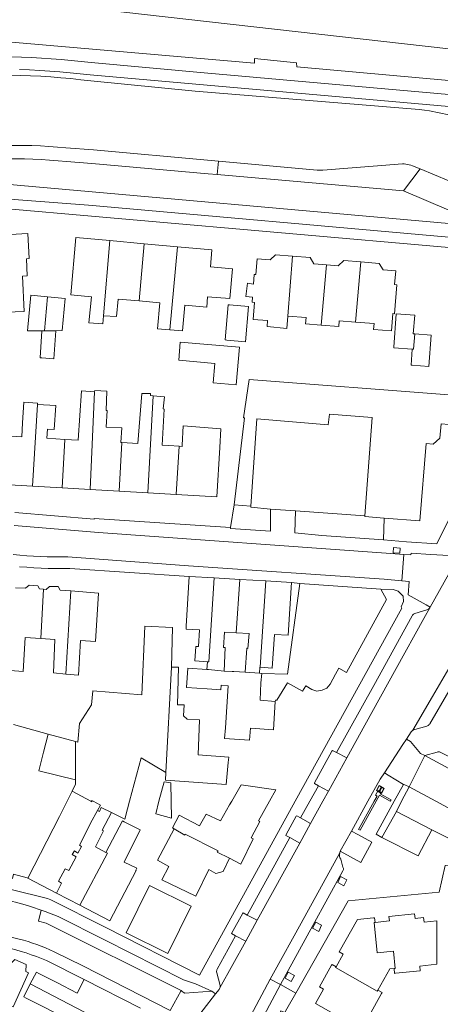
# Model space of a CAD drawing. Header units: metres. Extents: x 89888 to 94270, y 464165 to 468904.
# Tile 94 of 256: x 91797 to 91870, y 466004 to 466176. Entities that reach past the tile are written whole.
import ezdxf

# ---------------------------------------------------------------- set-up
doc = ezdxf.new("R2010")
doc.units = ezdxf.units.M
doc.layers.get('0').update_dxf_attribs({"linetype": 'CONTINUOUS'})
for name, color, linetype, lineweight in [('B_BEBOUWINGSGRENS_0', 251, 'CONTINUOUS', 13), ('B_TUSSENMUUR_0', 251, 'CONTINUOUS', 13), ('Q_HALTEPAAL_0', 251, 'CONTINUOUS', 13), ('T_MUUR_30CM_LIJN_0', 251, 'CONTINUOUS', 13), ('V_BLINDENGELEIDESTROOK_0', 251, 'CONTINUOUS', 13), ('V_WEGGRENS_0', 251, 'CONTINUOUS', 13)]:
    doc.layers.add(name, color=color, linetype=linetype, lineweight=lineweight)

# ---------------------------------------------------------------- blocks, each defined once
blk = doc.blocks.new('OGT_BLOK2_ACAD_1_FMEBLOCK19')
at = {"layer": 'B_TUSSENMUUR_0'}
blk.add_line((1.42, -0.88), (-1.83, 0.88), dxfattribs=at)
blk.add_lwpolyline([(1.83, -0.88), (1.62, -0.77), (1.61, -0.88)], dxfattribs=at)
blk = doc.blocks.new('OGT_BLOK2_ACAD_1_FMEBLOCK6')
at = {"layer": 'B_BEBOUWINGSGRENS_0'}
for points in [[(-18.69, -10.92), (-16.9, 4.22), (-17.09, 4.23), (-16.11, 10.92), (18.69, 8.26)], [(18.69, 3.08), (17.35, 3.16), (17.15, 0.71), (15.98, -0.34), (14.74, -0.27)]]:
    blk.add_lwpolyline(points, dxfattribs=at)
blk = doc.blocks.new('Q_HALTEPAAL')
for points in [[(-0.5, 0.5), (0.5, 0.5), (0.5, -0.5), (-0.5, -0.5)], [(-0.08, 0.33), (0.07, 0.33), (0.07, -0.33), (-0.08, -0.33)]]:
    blk.add_lwpolyline(points, close=True)
blk.add_lwpolyline([(-0.44, 0.46), (0.44, 0.46, -0.414214), (0.46, 0.44), (0.46, -0.44, -0.414214), (0.44, -0.46), (-0.44, -0.46, -0.414214), (-0.46, -0.44), (-0.46, 0.44), (-0.46, 0.44), (-0.46, 0.45), (-0.46, 0.45), (-0.46, 0.45), (-0.46, 0.45), (-0.46, 0.45), (-0.46, 0.45), (-0.46, 0.46), (-0.46, 0.46), (-0.46, 0.46), (-0.45, 0.46), (-0.45, 0.46), (-0.45, 0.46), (-0.45, 0.46), (-0.45, 0.46), (-0.45, 0.46), (-0.44, 0.46), (-0.44, 0.46)], format="xyb")
blk = doc.blocks.new('OGT_BLOK4_ACAD_1_FMEBLOCK10')
at = {"layer": 'B_BEBOUWINGSGRENS_0'}
for points in [[(1.88, 5.47), (1.49, 4.82), (-0.1, 2.07), (-2.6, 3.24), (-3.74, 1.21), (-7.32, 3.04), (-8.43, 0.84), (-8.18, 0.68)], [(1.48, -4.43), (3.46, -5.47), (5.61, -1.1), (5.26, -0.92), (6.78, 1.95), (6.55, 2.07), (8.43, 5.47)]]:
    blk.add_lwpolyline(points, dxfattribs=at)
blk = doc.blocks.new('OGT_BLOK4_ACAD_1_FMEBLOCK14')
at = {"layer": 'B_TUSSENMUUR_0'}
for points in [[(-0.65, 0.8), (-0.66, 0.7), (-0.83, 0.8)], [(0.34, -0.8), (0.83, 0.12), (-0.43, 0.8)]]:
    blk.add_lwpolyline(points, dxfattribs=at)

msp = doc.modelspace()

# ---------------------------------------------------------------- linework, layer by layer
at = {"layer": 'B_BEBOUWINGSGRENS_0'}
for p, q in [((91818.8, 466136.65), (91812.86, 466137.19)), ((91824.6, 466136.13), (91818.8, 466136.65)), ((91833.46, 466126.02), (91832.92, 466119.9)), ((91835.43, 466118.61), (91825.11, 466119.5)), ((91857.3, 466089.27), (91858.57, 466106.35)), ((91794.35, 466094.71), (91799.38, 466094.41)), ((91799.38, 466094.41), (91804.5, 466094.11)), ((91804.5, 466094.11), (91809.38, 466093.83)), ((91809.38, 466093.83), (91814.45, 466093.53)), ((91814.45, 466093.53), (91819.44, 466093.23)), ((91819.44, 466093.23), (91824.42, 466092.94)), ((91837.41, 466090.93), (91834.52, 466091.18)), ((91826.68, 466078.69), (91831, 466078.46)), ((91831, 466078.46), (91835.47, 466078.18)), ((91835.47, 466078.18), (91840, 466077.9)), ((91840, 466077.9), (91844.48, 466077.63)), ((91845.94, 466077.45), (91860.04, 466076.48)), ((91836.42, 466062.01), (91836.71, 466066.17)), ((91829.73, 466062.48), (91829.83, 466063.82)), ((91838.92, 466061.83), (91839.35, 466061.8)), ((91802.09, 466051.24), (91796.07, 466052.87)), ((91806.85, 466049.95), (91802.09, 466051.24)), ((91822.28, 466042.89), (91821.4, 466039.53)), ((91821.4, 466039.53), (91820.83, 466037.32)), ((91812.15, 466030.6), (91810.32, 466031.58)), ((91798.52, 466026.15), (91803.54, 466023.53)), ((91827.03, 466021.25), (91819.76, 466024.87)), ((91803.54, 466023.53), (91807.6, 466021.42)), ((91798.17, 466009.85), (91798.23, 466011.08))]:
    msp.add_line(p, q, dxfattribs=at)
for points in [[(91791.46, 466128.08), (91794.61, 466128.24), (91794.79, 466124.7), (91797.9, 466124.85), (91797.59, 466131.02), (91798.44, 466131.06), (91798.29, 466134.04), (91798.79, 466134.07), (91798.57, 466138.44), (91795.48, 466138.28), (91795.45, 466138.93), (91790.96, 466138.7)], [(91812.86, 466137.19), (91806.92, 466137.72), (91806.02, 466127.75), (91809.61, 466127.42), (91809.2, 466122.89), (91811.62, 466122.67), (91811.74, 466124.11)], [(91830.35, 466132.6), (91830.62, 466135.59), (91824.6, 466136.13)], [(91844.67, 466134.48), (91841.72, 466134.7), (91840.77, 466133.84), (91838.49, 466134.01), (91838.28, 466131.27), (91837.99, 466131.29), (91837.87, 466129.63), (91836.85, 466129.76), (91836.55, 466127.47), (91837.69, 466127.32), (91837.63, 466126.47), (91838.03, 466126.43), (91837.8, 466123.47), (91840.31, 466123.28), (91840.24, 466122.24), (91843.7, 466121.91), (91843.87, 466124.04)], [(91850.62, 466132.97), (91848.39, 466133.14), (91847.73, 466134.25), (91844.67, 466134.48)], [(91856.57, 466133.47), (91853.6, 466133.7), (91852.63, 466132.82), (91850.62, 466132.97)], [(91823.31, 466121.65), (91825.52, 466121.45), (91825.93, 466125.97), (91829.73, 466125.62), (91829.88, 466127.37), (91833.72, 466127.08), (91834.19, 466132.25), (91830.35, 466132.6)], [(91855.67, 466122.99), (91858.89, 466122.75), (91858.81, 466121.68), (91861.9, 466121.45), (91862.13, 466124.49), (91862.47, 466124.46), (91862.85, 466129.5), (91862.47, 466129.53), (91862.65, 466131.94), (91860.46, 466132.11), (91859.79, 466133.23), (91856.57, 466133.47)], [(91801.96, 466127.41), (91799.07, 466127.67), (91798.5, 466121.45), (91801, 466121.47)], [(91803.44, 466121.5), (91804.55, 466121.51), (91805.06, 466127.13), (91801.96, 466127.41)], [(91811.74, 466124.11), (91813.99, 466123.95), (91814.27, 466127.01), (91817.94, 466126.68)], [(91817.94, 466126.68), (91821.54, 466126.35), (91821.13, 466121.85), (91823.31, 466121.65)], [(91832.92, 466119.9), (91833.21, 466119.87), (91836.45, 466119.58), (91837, 466125.7), (91833.7, 466126), (91833.46, 466126.02)], [(91843.87, 466124.04), (91847.03, 466123.8), (91846.95, 466122.69), (91849.67, 466122.48)], [(91849.67, 466122.48), (91852.73, 466122.25), (91852.81, 466123.21), (91855.67, 466122.99)], [(91865.99, 466120.94), (91865.72, 466120.96), (91865.96, 466124.2), (91862.75, 466124.44), (91862.31, 466118.63), (91862.31, 466118.53), (91865.55, 466118.29)], [(91801, 466121.47), (91800.71, 466116.77), (91800.99, 466116.75), (91803.08, 466116.61), (91803.44, 466121.5)], [(91865.55, 466118.29), (91865.34, 466115.48), (91865.55, 466115.47), (91868.42, 466115.24), (91868.83, 466120.72), (91865.99, 466120.94)], [(91825.11, 466119.5), (91824.84, 466116.35), (91831.15, 466115.81), (91830.85, 466112.41), (91834.87, 466112.06), (91835.43, 466118.61)], [(91810.16, 466110.86), (91807.92, 466111.01), (91807.33, 466102.43), (91804.99, 466102.57)], [(91812.17, 466104.71), (91812.34, 466107.6), (91812.2, 466107.61), (91812.33, 466110.96), (91810.19, 466111.09), (91810.16, 466110.86)], [(91820.38, 466110.18), (91819.91, 466110.23), (91819.93, 466110.53), (91818.42, 466110.57), (91817.69, 466101.85), (91814.95, 466102.01)], [(91824.9, 466101.36), (91823.12, 466101.48), (91821.95, 466101.54), (91822.32, 466107.84), (91822.15, 466107.86), (91822.36, 466109.99), (91820.38, 466110.18)], [(91800.23, 466108.66), (91800.23, 466108.76), (91800.24, 466108.9), (91797.85, 466109.05), (91797.62, 466105.46), (91797.48, 466103.01), (91794.87, 466103.16)], [(91804.99, 466102.57), (91801.88, 466102.75), (91801.98, 466104.34), (91803.12, 466104.27), (91803.4, 466108.46), (91800.23, 466108.66)], [(91858.57, 466106.35), (91851.1, 466106.93), (91850.9, 466105.1), (91838.44, 466106.13), (91837.41, 466090.93)], [(91814.95, 466102.01), (91814.76, 466102.02), (91814.94, 466104.56), (91812.17, 466104.71)], [(91832, 466101.16), (91832.16, 466104.43), (91825.63, 466104.95), (91825.43, 466101.55), (91825.41, 466101.33), (91824.9, 466101.36)], [(91824.42, 466092.94), (91831.49, 466092.53), (91832, 466101.16)], [(91867.94, 466101.82), (91866.87, 466088.38), (91860.66, 466088.86)], [(91860.66, 466088.86), (91857.29, 466089.12), (91857.3, 466089.27)], [(91829.83, 466063.82), (91827.64, 466063.97), (91827.82, 466066.49), (91828.27, 466066.46), (91828.45, 466069.36), (91826.11, 466069.51), (91826.14, 466070), (91826.68, 466078.69)], [(91801.27, 466076.48), (91800.57, 466076.54), (91800.26, 466077.08), (91798.76, 466077.15), (91798.13, 466076.62), (91796.42, 466076.72)], [(91806.04, 466076.17), (91804.2, 466076.31), (91803.82, 466076.92), (91802.32, 466076.92), (91801.76, 466076.44), (91801.27, 466076.48)], [(91844.48, 466077.63), (91843.92, 466068.48), (91841.53, 466068.57), (91841.1, 466062.73), (91839.03, 466062.86)], [(91839.35, 466061.8), (91843.77, 466061.65), (91845.94, 466077.45)], [(91805.14, 466061.69), (91807.36, 466061.5), (91807.74, 466067.51), (91810.36, 466067.34), (91810.88, 466075.8), (91806.04, 466076.17)], [(91860.04, 466076.48), (91861.07, 466074.67), (91854.1, 466061.97), (91852.74, 466062.71), (91852.17, 466061.64), (91851.71, 466060.79), (91851.24, 466059.95), (91850.63, 466059.25), (91849.84, 466058.85), (91848.92, 466058.73), (91848.06, 466059), (91847.01, 466059.62), (91846.43, 466058.7), (91843.8, 466060.16), (91841.92, 466057.16), (91841.68, 466057.15), (91841.66, 466056.93)], [(91823.57, 466062.91), (91823.76, 466069.77), (91818.96, 466070.01), (91818.43, 466058.08), (91809.88, 466058.75), (91809.63, 466056.31), (91807.52, 466053.09), (91807.27, 466049.83), (91806.85, 466049.95)], [(91834.87, 466068.87), (91832.81, 466069), (91832.64, 466066.31), (91832.92, 466066.29), (91832.74, 466062.21)], [(91836.71, 466066.17), (91836.87, 466066.16), (91837.14, 466068.73), (91834.87, 466068.87)], [(91795.49, 466062.3), (91797.73, 466062.11), (91798.06, 466068.03), (91800.8, 466067.87)], [(91800.8, 466067.87), (91803.27, 466067.72), (91803.02, 466061.88), (91805.14, 466061.69)], [(91822.62, 466044.54), (91822.52, 466043.2), (91833.11, 466042.42), (91833.48, 466046.26), (91833.57, 466047.18), (91828.24, 466047.61), (91828.48, 466053.7), (91826.29, 466053.8), (91825.67, 466054.39), (91825.76, 466056.3), (91824.65, 466056.35), (91824.81, 466062.86), (91823.57, 466062.91)], [(91841.66, 466056.93), (91841.33, 466051.97), (91837.35, 466052.24), (91837.18, 466050.15), (91832.84, 466050.48), (91832.98, 466052.34), (91833.48, 466059.66), (91832.21, 466059.76), (91832.15, 466058.93), (91829.8, 466059.1), (91826.18, 466059.36), (91826.42, 466062.72), (91829.73, 466062.48)], [(91832.74, 466062.21), (91834.16, 466062.13), (91834.44, 466062.12), (91836.42, 466062.01)], [(91839.03, 466062.86), (91838.98, 466062.86), (91838.92, 466061.83)], [(91816.27, 466039.53), (91818.27, 466047.11), (91822.62, 466044.54)], [(91823.51, 466039.53), (91823.46, 466042.72), (91822.28, 466042.89)], [(91840.64, 466039.53), (91841.75, 466041.54), (91835.73, 466042.36), (91834.08, 466039.53)], [(91813.13, 466037.54), (91815.46, 466036.39), (91815.93, 466038.22), (91816.27, 466039.53)], [(91820.83, 466037.32), (91823.56, 466036.56), (91823.51, 466039.53)], [(91810.32, 466031.58), (91811.75, 466034.35), (91811.49, 466034.51), (91813.13, 466037.54)], [(91817.34, 466027.52), (91817.51, 466027.84), (91815.31, 466028.92), (91818.1, 466034.54), (91815.34, 466035.95), (91815.04, 466036.1), (91812.15, 466030.6)], [(91824.02, 466034.73), (91821.16, 466029.27), (91823.09, 466028.18), (91821.92, 466025.86), (91827.82, 466022.99), (91830.07, 466027.65), (91831.32, 466026.96), (91832.59, 466027.29), (91833.68, 466029.62)], [(91789.84, 466027.6), (91795.85, 466026.07), (91796.05, 466026.81), (91798.42, 466026.2), (91798.52, 466026.15)], [(91807.6, 466021.42), (91812.83, 466018.7), (91817.42, 466027.47), (91817.34, 466027.52)], [(91819.76, 466024.87), (91815.65, 466016.62), (91822.92, 466013), (91827.03, 466021.25)], [(91859.06, 466018.43), (91858.98, 466019.23), (91858.8, 466019.21), (91856, 466018.93), (91852.8, 466013.27), (91853.49, 466012.87), (91852.26, 466010.7)], [(91862.37, 466010.39), (91862.46, 466009.54), (91862.64, 466009.55), (91866.94, 466010.01), (91866.85, 466010.8), (91869.84, 466011.12), (91869.84, 466018.7), (91867.6, 466018.48), (91867.52, 466019.26), (91866.03, 466019.11), (91865.95, 466019.91), (91861.47, 466019.47), (91861.55, 466018.67), (91859.06, 466018.43)], [(91798.23, 466011.08), (91796.27, 466011.97), (91795.39, 466011.11), (91791.78, 466012.76), (91790.09, 466009.04), (91790.46, 466008.87), (91787.95, 466003.37), (91790.46, 466002.23), (91791.3, 466004.07), (91792.35, 466003.59), (91792.87, 466004.72), (91795.46, 466003.54), (91795.62, 466003.88), (91795.98, 466003.72), (91798.67, 466009.62), (91798.17, 466009.85)], [(91852.26, 466010.7), (91851.57, 466011.09), (91851.49, 466010.95), (91849.37, 466007.19), (91850.06, 466006.79), (91848.66, 466004.31), (91855.98, 466000.18), (91857.38, 466002.66), (91858.07, 466002.27), (91860.2, 466006.03), (91860.29, 466006.19), (91859.54, 466006.61)], [(91859.54, 466006.61), (91861.63, 466010.31), (91862.37, 466010.39)], [(91798.96, 466007.69), (91800.03, 466009.77), (91800.46, 466009.54), (91803.6, 466007.93), (91807.15, 466006.11), (91808.35, 466008.45)], [(91808.35, 466008.45), (91808.37, 466008.5), (91818.18, 466003.47)], [(91815.88, 465998.89), (91815.16, 465997.5), (91815.72, 465996.46), (91815.11, 465995.27), (91813.89, 465994.97), (91813.66, 465994.53), (91803.75, 465999.62), (91803.94, 466000), (91804.88, 466001.83), (91801.38, 466003.63), (91798.26, 466005.23), (91797.82, 466005.46), (91798.96, 466007.69)]]:
    msp.add_lwpolyline(points, dxfattribs=at)
at = {"layer": 'B_TUSSENMUUR_0'}
for p, q in [((91812.86, 466137.19), (91811.74, 466124.11)), ((91818.8, 466136.65), (91817.94, 466126.68)), ((91824.6, 466136.13), (91823.31, 466121.65)), ((91844.67, 466134.48), (91843.87, 466124.04)), ((91850.62, 466132.97), (91849.67, 466122.48)), ((91856.57, 466133.47), (91855.67, 466122.99)), ((91801.42, 466121.48), (91801.96, 466127.41)), ((91803.44, 466121.5), (91801.42, 466121.48)), ((91801.42, 466121.48), (91801, 466121.47)), ((91809.38, 466093.83), (91810.16, 466110.86)), ((91819.44, 466093.23), (91820.38, 466110.18)), ((91800.23, 466108.66), (91799.38, 466094.41)), ((91804.5, 466094.11), (91804.99, 466102.57)), ((91814.45, 466093.53), (91814.95, 466102.01)), ((91824.42, 466092.94), (91824.9, 466101.36)), ((91835.47, 466078.18), (91834.87, 466068.87)), ((91840, 466077.9), (91839.03, 466062.86)), ((91801.27, 466076.48), (91800.8, 466067.87)), ((91806.04, 466076.17), (91805.14, 466061.69)), ((91823.57, 466062.91), (91822.62, 466044.54)), ((91836.42, 466062.01), (91838.92, 466061.83)), ((91806.84, 466043.25), (91806.85, 466049.95)), ((91806.27, 466041.3), (91805.4, 466039.53))]:
    msp.add_line(p, q, dxfattribs=at)
for points in [[(91865.99, 466120.94), (91865.78, 466118.27), (91865.55, 466118.29)], [(91829.83, 466063.82), (91830.09, 466063.8), (91831, 466078.46)], [(91832.74, 466062.21), (91830.01, 466062.46), (91829.73, 466062.48)], [(91839.35, 466061.8), (91839.12, 466060.15), (91839.02, 466057.15), (91841.66, 466056.93)], [(91802.09, 466051.24), (91801.27, 466048.05), (91800.44, 466044.8), (91806.84, 466043.25)], [(91806.27, 466041.3), (91806.87, 466042.51), (91806.84, 466043.25)], [(91805.4, 466039.53), (91804.08, 466036.85), (91798.52, 466026.15)], [(91803.54, 466023.53), (91804.42, 466025.23), (91803.91, 466025.59), (91805.07, 466027.77), (91805.66, 466027.44), (91806.95, 466029.83), (91806.27, 466030.24), (91806.67, 466030.9), (91807.28, 466030.49), (91807.89, 466031.66), (91807.56, 466031.89), (91808.83, 466034.38), (91809.46, 466035.68), (91810.69, 466037.94)], [(91813.13, 466037.54), (91811.34, 466038.42), (91811.01, 466037.76), (91810.69, 466037.94)], [(91824.02, 466034.73), (91825.9, 466033.62), (91825.98, 466033.77), (91831.7, 466030.9), (91831.54, 466030.67), (91833.68, 466029.62)], [(91812.15, 466030.6), (91812.41, 466030.46), (91807.6, 466021.42)], [(91859.06, 466018.43), (91858.88, 466018.41), (91859.42, 466013.12), (91862.26, 466013.41), (91862.56, 466010.41), (91862.37, 466010.39)], [(91852.26, 466010.7), (91852.18, 466010.55), (91859.45, 466006.45), (91859.54, 466006.61)], [(91815.88, 465998.89), (91813.74, 466000), (91798.96, 466007.69)]]:
    msp.add_lwpolyline(points, dxfattribs=at)
at = {"layer": 'T_MUUR_30CM_LIJN_0'}
msp.add_line((91845.18, 466090.11), (91857.3, 466089.27), dxfattribs=at)
msp.add_lwpolyline([(91837.41, 466090.93), (91837.39, 466090.75), (91840.86, 466090.42)], dxfattribs=at)
at = {"layer": 'V_BLINDENGELEIDESTROOK_0'}
msp.add_line((91856.45, 466034.48), (91859.25, 466039.53), dxfattribs=at)
for points in [[(91860.11, 466041.08), (91859.59, 466041.38), (91859.14, 466040.58), (91859.41, 466040.43), (91858.91, 466039.53)], [(91859.25, 466039.53), (91859.83, 466040.57), (91861.71, 466039.54), (91861.85, 466039.77), (91859.97, 466040.82), (91860.11, 466041.08)], [(91858.91, 466039.53), (91856.19, 466034.63), (91856.45, 466034.48)]]:
    msp.add_lwpolyline(points, dxfattribs=at)
at = {"layer": 'V_WEGGRENS_0'}
for p, q in [((91807.52, 466177.85), (91871.9, 466170.59)), ((91831.77, 466151.05), (91831.54, 466148.7)), ((91866.91, 466149.67), (91864, 466145.86)), ((91871.9, 466147.62), (91866.91, 466149.67)), ((91864, 466145.86), (91831.54, 466148.7)), ((91871.9, 466142.52), (91864, 466145.86)), ((91833.86, 466087.24), (91834.52, 466091.18)), ((91845.18, 466090.11), (91840.86, 466090.42)), ((91860.66, 466088.86), (91860.51, 466085.04)), ((91871.9, 466088.6), (91869.82, 466084.35)), ((91863.73, 466077.92), (91864.06, 466082.53)), ((91868.78, 466082.54), (91871.9, 466082.35)), ((91868.67, 466073.34), (91871.9, 466079.14)), ((91844.48, 466077.63), (91845.94, 466077.45)), ((91868.67, 466073.34), (91867.58, 466071.39)), ((91857.27, 466052.77), (91854.12, 466047.06)), ((91864.53, 466050.34), (91863.92, 466049.41)), ((91854.12, 466047.06), (91852.33, 466048)), ((91863.92, 466049.41), (91860.68, 466044.5)), ((91850.93, 466041.27), (91854.12, 466047.06)), ((91864.97, 466042.06), (91867.71, 466047.48)), ((91871.9, 466045.25), (91867.71, 466047.48)), ((91859.94, 466043.38), (91860.68, 466044.5)), ((91857.82, 466039.53), (91859.94, 466043.38)), ((91847.68, 466039.53), (91849.17, 466042.23)), ((91849.17, 466042.23), (91850.93, 466041.27)), ((91850.93, 466041.27), (91849.97, 466039.53)), ((91862.4, 466039.53), (91864, 466042.47)), ((91864.97, 466042.06), (91863.68, 466039.53)), ((91864.97, 466042.06), (91869.62, 466039.53)), ((91845.16, 466039.53), (91828.45, 466009.23)), ((91846.08, 466036.64), (91847.68, 466039.53)), ((91849.97, 466039.53), (91847.83, 466035.65)), ((91854.94, 466034.32), (91857.82, 466039.53)), ((91859.27, 466033.77), (91862.4, 466039.53)), ((91863.68, 466039.53), (91862.77, 466037.72)), ((91869.62, 466039.53), (91879.11, 466034.37)), ((91862.77, 466037.72), (91860.25, 466033.22)), ((91862.77, 466037.72), (91868.93, 466034.56)), ((91847.83, 466035.65), (91846.08, 466036.64)), ((91845.96, 466032.25), (91847.83, 466035.65)), ((91854.94, 466034.32), (91852.99, 466030.81)), ((91856.03, 466033.73), (91854.94, 466034.32)), ((91844.21, 466033.22), (91836.76, 466019.7)), ((91844.21, 466033.22), (91845.96, 466032.25)), ((91858.51, 466032.38), (91856.03, 466033.73)), ((91856.57, 466028.85), (91858.51, 466032.38)), ((91860.25, 466033.22), (91859.27, 466033.77)), ((91845.96, 466032.25), (91838.52, 466018.78)), ((91852.89, 466030.54), (91852.99, 466030.81)), ((91852.99, 466030.81), (91856.57, 466028.85)), ((91845.26, 466006.12), (91854.39, 466022.16)), ((91836.52, 466015.14), (91838.52, 466018.78)), ((91838.52, 466018.78), (91836.76, 466019.7)), ((91836.52, 466015.14), (91832.01, 466007)), ((91834.75, 466016.1), (91836.52, 466015.14)), ((91840.8, 466008.55), (91834.52, 465996.77)), ((91842.55, 466007.62), (91840.8, 466008.55)), ((91825.25, 466006.57), (91823.34, 466003.07)), ((91830.62, 466006.44), (91827.74, 466007.69)), ((91845.26, 466006.12), (91842.55, 466007.62)), ((91826.92, 466000.42), (91831.26, 466005.95)), ((91831.26, 466005.95), (91830.62, 466006.44))]:
    msp.add_line(p, q, dxfattribs=at)
for points in [[(91871.9, 466165.1), (91845.4, 466167.46), (91845.35, 466168.14), (91838.03, 466168.89), (91838.05, 466168.13), (91784.89, 466172.71)], [(91785.26, 466169.02), (91787, 466169.1), (91788.74, 466169.16), (91790.47, 466169.2), (91792.21, 466169.22), (91793.95, 466169.22), (91795.69, 466169.19), (91797.43, 466169.15), (91799.16, 466169.08), (91800.9, 466168.99), (91802.63, 466168.88), (91804.36, 466168.74), (91806.1, 466168.59), (91807.82, 466168.41), (91809.55, 466168.22), (91829.29, 466166.43), (91871.9, 466162.67)], [(91871.9, 466160.56), (91809.4, 466166.06), (91807.65, 466166.26), (91805.89, 466166.44), (91804.14, 466166.6), (91802.38, 466166.73), (91800.62, 466166.84), (91798.85, 466166.93), (91797.09, 466167)], [(91795.53, 466166.03), (91797.28, 466165.98), (91799.03, 466165.91), (91800.78, 466165.82), (91802.53, 466165.7), (91804.28, 466165.57), (91806.02, 466165.41), (91807.76, 466165.23), (91809.51, 466165.03), (91827.7, 466163.25), (91866.76, 466160.03), (91867.65, 466159.93), (91868.53, 466159.79), (91871.9, 466159.11)], [(91777.13, 466151.94), (91778.59, 466152.22), (91780.05, 466152.47), (91781.52, 466152.7), (91782.99, 466152.91), (91784.46, 466153.1), (91785.93, 466153.26), (91787.41, 466153.41), (91788.88, 466153.53), (91790.36, 466153.62), (91791.84, 466153.7), (91793.33, 466153.75), (91794.81, 466153.78), (91796.29, 466153.79), (91797.77, 466153.78), (91799.26, 466153.74), (91800.74, 466153.68), (91802.22, 466153.6), (91803.7, 466153.5), (91805.18, 466153.37), (91809.98, 466152.99), (91830.48, 466151.17), (91831.77, 466151.05)], [(91831.54, 466148.7), (91829.95, 466148.84), (91809.72, 466150.63), (91805.26, 466150.99), (91803.8, 466151.12), (91802.34, 466151.23), (91800.87, 466151.32), (91799.41, 466151.38), (91797.95, 466151.42), (91796.48, 466151.44), (91795.01, 466151.43), (91793.55, 466151.4), (91792.09, 466151.35), (91790.62, 466151.28), (91789.16, 466151.18), (91787, 466151.06)], [(91866.91, 466149.67), (91865.6, 466150.22), (91865.31, 466150.32), (91865.02, 466150.4), (91864.72, 466150.47), (91864.42, 466150.51), (91864.12, 466150.54), (91863.82, 466150.55), (91849.96, 466149.44), (91848.96, 466149.45), (91831.77, 466151.05)], [(91786.91, 466147.51), (91790.82, 466147.32), (91794.73, 466147.03), (91871.9, 466140.15)], [(91770.03, 466145.69), (91772.53, 466143.84), (91773.47, 466144.07), (91774.41, 466144.28), (91775.36, 466144.47), (91776.31, 466144.63), (91777.26, 466144.78), (91778.22, 466144.91), (91779.18, 466145.01), (91780.15, 466145.09), (91781.11, 466145.15), (91782.07, 466145.19), (91783.04, 466145.21), (91784.01, 466145.21), (91784.97, 466145.19), (91785.94, 466145.14), (91786.9, 466145.08), (91809.1, 466143.34), (91871.9, 466137.78)], [(91765.2, 466140.2), (91766.26, 466140.56), (91767.33, 466140.91), (91768.4, 466141.23), (91769.48, 466141.53), (91770.57, 466141.81), (91771.65, 466142.07), (91772.75, 466142.31), (91773.85, 466142.52), (91774.95, 466142.72), (91776.06, 466142.89), (91777.17, 466143.04), (91778.28, 466143.16), (91779.4, 466143.27), (91780.52, 466143.35), (91781.64, 466143.41), (91782.76, 466143.45), (91783.88, 466143.47), (91785, 466143.46), (91786.12, 466143.43), (91787.24, 466143.38), (91788.35, 466143.31), (91871.9, 466136.01)], [(91833.86, 466087.24), (91810.13, 466088.79), (91810.1, 466088.64), (91796.26, 466089.84)], [(91840.86, 466090.42), (91840.83, 466086.55), (91833.84, 466087.04), (91833.86, 466087.24)], [(91860.51, 466085.04), (91849.75, 466085.84), (91845.09, 466086.27), (91845.18, 466090.11)], [(91796.16, 466087.55), (91810.83, 466086.34), (91860.98, 466082.76), (91864.06, 466082.53)], [(91869.82, 466084.35), (91864.52, 466084.74), (91860.51, 466085.04)], [(91795.97, 466082.52), (91797.15, 466082.4), (91798.35, 466082.29), (91799.54, 466082.21), (91800.73, 466082.15), (91801.92, 466082.1), (91803.12, 466082.08), (91804.31, 466082.09), (91805.51, 466082.11), (91826.55, 466080.53), (91860.64, 466078.19), (91863.73, 466077.92)], [(91863.45, 466083.63), (91862.26, 466083.71), (91862.19, 466082.81), (91863.38, 466082.72), (91863.45, 466083.63)], [(91864.06, 466082.53), (91865.31, 466082.46), (91865.33, 466082.75), (91868.78, 466082.54)], [(91797.11, 466080.39), (91798.35, 466080.28), (91799.6, 466080.19), (91800.85, 466080.13), (91802.1, 466080.09), (91803.35, 466080.07), (91804.6, 466080.08), (91805.85, 466080.1), (91826.68, 466078.69)], [(91864.84, 466075.48), (91864.98, 466077.83), (91863.73, 466077.92)], [(91863.65, 466075.52), (91863.93, 466075.23), (91864.04, 466074.31), (91863.63, 466073.4), (91863.7, 466073.15), (91845.16, 466039.53)], [(91860.04, 466076.48), (91862.23, 466076.44), (91863.06, 466076.13), (91863.65, 466075.52)], [(91868.67, 466073.34), (91867.98, 466073.72), (91864.84, 466075.48)], [(91852.33, 466048), (91858.83, 466059.68), (91865.52, 466071.84), (91865.59, 466071.94), (91865.67, 466072.04), (91865.76, 466072.12), (91865.86, 466072.2), (91865.97, 466072.26), (91868.05, 466072.87), (91868.2, 466072.92), (91868.34, 466073), (91868.47, 466073.1), (91868.58, 466073.21), (91868.67, 466073.34)], [(91867.58, 466071.39), (91862.73, 466062.67), (91857.27, 466052.77)], [(91871.9, 466062.66), (91869.05, 466057.79), (91865.64, 466051.89)], [(91865.64, 466051.89), (91865.7, 466051.93), (91865.77, 466051.96), (91865.84, 466051.99), (91865.91, 466052.01), (91865.98, 466052.03), (91868.09, 466052.61), (91868.22, 466052.67), (91868.33, 466052.74), (91868.44, 466052.83), (91868.53, 466052.92), (91868.61, 466053.03), (91871.9, 466058.69)], [(91864.53, 466050.34), (91865.35, 466051.6), (91865.4, 466051.66), (91865.45, 466051.73), (91865.51, 466051.79), (91865.57, 466051.84), (91865.64, 466051.89)], [(91867.71, 466047.48), (91867, 466047.82), (91865.23, 466049.92), (91864.53, 466050.34)], [(91852.33, 466048), (91851.65, 466048.35), (91851.54, 466048.24), (91848.52, 466042.72), (91848.49, 466042.6), (91849.17, 466042.23)], [(91867.71, 466047.48), (91869.86, 466048.09), (91869.99, 466048.13), (91870.13, 466048.14), (91870.26, 466048.13), (91870.4, 466048.1), (91870.52, 466048.04), (91871.9, 466047.32)], [(91860.68, 466044.5), (91861.35, 466044.08), (91864, 466042.47)], [(91864, 466042.47), (91864.26, 466042.41), (91864.97, 466042.06)], [(91710.2, 466039.53), (91715.74, 466033.93), (91718.07, 466033.35), (91719.26, 466033.05), (91736.07, 466028.83), (91769.12, 466020.58), (91788.19, 466015.74), (91791.29, 466014.96), (91795.55, 466013.88), (91796.46, 466013.63), (91797.36, 466013.37), (91798.25, 466013.09), (91799.14, 466012.79), (91800.03, 466012.47), (91800.9, 466012.14), (91801.77, 466011.78), (91808.35, 466008.45)], [(91828.45, 466009.23), (91812, 466017.57), (91802.56, 466022.34), (91801.99, 466022.61), (91789.01, 466025.77), (91777.78, 466028.58), (91776.48, 466028.91), (91746.02, 466036.53), (91734.12, 466039.53)], [(91846.08, 466036.64), (91845.4, 466037), (91845.31, 466036.93), (91843.57, 466033.76), (91843.53, 466033.58), (91844.21, 466033.22)], [(91868.93, 466034.56), (91866.59, 466030.02), (91860.38, 466033.15), (91860.25, 466033.22)], [(91879.11, 466034.37), (91877.12, 466030.45), (91868.93, 466034.56)], [(91728.73, 466032.79), (91738.09, 466030.43), (91769.82, 466022.44), (91797.02, 466015.52), (91797.8, 466015.3), (91798.58, 466015.07), (91799.35, 466014.82), (91800.12, 466014.55), (91800.88, 466014.27), (91801.63, 466013.96), (91802.38, 466013.64), (91803.11, 466013.3), (91808.14, 466010.84), (91823.34, 466003.07)], [(91840.8, 466008.55), (91841.35, 466009.59), (91846.16, 466018.3), (91852.89, 466030.54)], [(91842.55, 466007.62), (91848.21, 466017.9), (91853.45, 466027.4), (91853.5, 466027.52), (91853.53, 466027.66), (91853.53, 466027.79), (91853.5, 466027.92), (91853.45, 466028.05), (91853.07, 466029.41), (91852.94, 466029.67), (91852.86, 466029.95), (91852.84, 466030.25), (91852.89, 466030.54)], [(91854.39, 466022.16), (91870.21, 466023.66), (91871.27, 466028.36), (91878.33, 466028.57), (91890.87, 466027.82), (91895.91, 466028.08), (91895.92, 466028.25), (91897.84, 466028.21), (91906.82, 466026.68), (91933.47, 466029.14), (91935.86, 466028.79), (91938.13, 466028.33), (91939.8, 466027.8), (91941.63, 466027.02)], [(91853.6, 466024.77), (91854.12, 466025.85), (91853.06, 466026.43), (91852.54, 466025.35), (91853.6, 466024.77)], [(91793.38, 466022.68), (91795.36, 466022.2), (91796.41, 466021.93), (91797.45, 466021.64), (91798.49, 466021.34), (91799.52, 466021.02), (91800.54, 466020.68), (91800.87, 466020.57)], [(91800.87, 466020.57), (91800.41, 466018.66), (91801.74, 466018.28), (91825.25, 466006.57)], [(91800.87, 466020.57), (91801.56, 466020.33), (91803.84, 466019.47), (91811.9, 466015.39), (91825.68, 466008.41), (91827.74, 466007.69)], [(91836.76, 466019.7), (91836.06, 466020.06), (91836, 466020.03), (91834.06, 466016.47), (91834.75, 466016.1)], [(91849.74, 466017.91), (91848.74, 466018.47), (91848.18, 466017.43), (91849.24, 466016.84), (91849.74, 466017.91)], [(91834.75, 466016.1), (91831.56, 466010.27), (91831.5, 466010.15), (91831.46, 466010.03), (91831.44, 466009.91), (91831.45, 466009.78), (91831.48, 466009.66), (91832.07, 466007.45), (91832.07, 466007.29), (91832.05, 466007.14), (91832.01, 466007)], [(91844.99, 466009.19), (91843.94, 466009.77), (91843.37, 466008.72), (91844.42, 466008.14), (91844.99, 466009.19)], [(91830.62, 466006.44), (91825.9, 466006.09), (91825.64, 466006.25), (91825.41, 466006.41), (91825.25, 466006.57)], [(91832.01, 466007), (91831.95, 466006.86), (91831.87, 466006.73), (91831.26, 466005.95)], [(91836.32, 465995.89), (91839.67, 466002.15), (91842.55, 466007.62)], [(91838.79, 465994.66), (91839.35, 465995.56), (91839.06, 465995.67), (91842.07, 466001.79), (91842.66, 466003.04), (91843.32, 466002.71), (91843.7, 466003.39), (91845.26, 466006.12)]]:
    msp.add_lwpolyline(points, dxfattribs=at)

# ---------------------------------------------------------------- block references
at = {"layer": 'B_BEBOUWINGSGRENS_0'}
for name, p in [('OGT_BLOK2_ACAD_1_FMEBLOCK6', (91853.21, 466102.09)), ('OGT_BLOK4_ACAD_1_FMEBLOCK10', (91832.21, 466034.06))]:
    msp.add_blockref(name, p, dxfattribs=at)
at = {"layer": 'B_TUSSENMUUR_0'}
for name, p in [('OGT_BLOK2_ACAD_1_FMEBLOCK19', (91808.1, 466040.42)), ('OGT_BLOK4_ACAD_1_FMEBLOCK14', (91810.35, 466038.74))]:
    msp.add_blockref(name, p, dxfattribs=at)
at = {"layer": 'Q_HALTEPAAL_0', "rotation": 150}
msp.add_blockref('Q_HALTEPAAL', (91859.97, 466041.58), dxfattribs=at)

doc.saveas('drawing.dxf')
